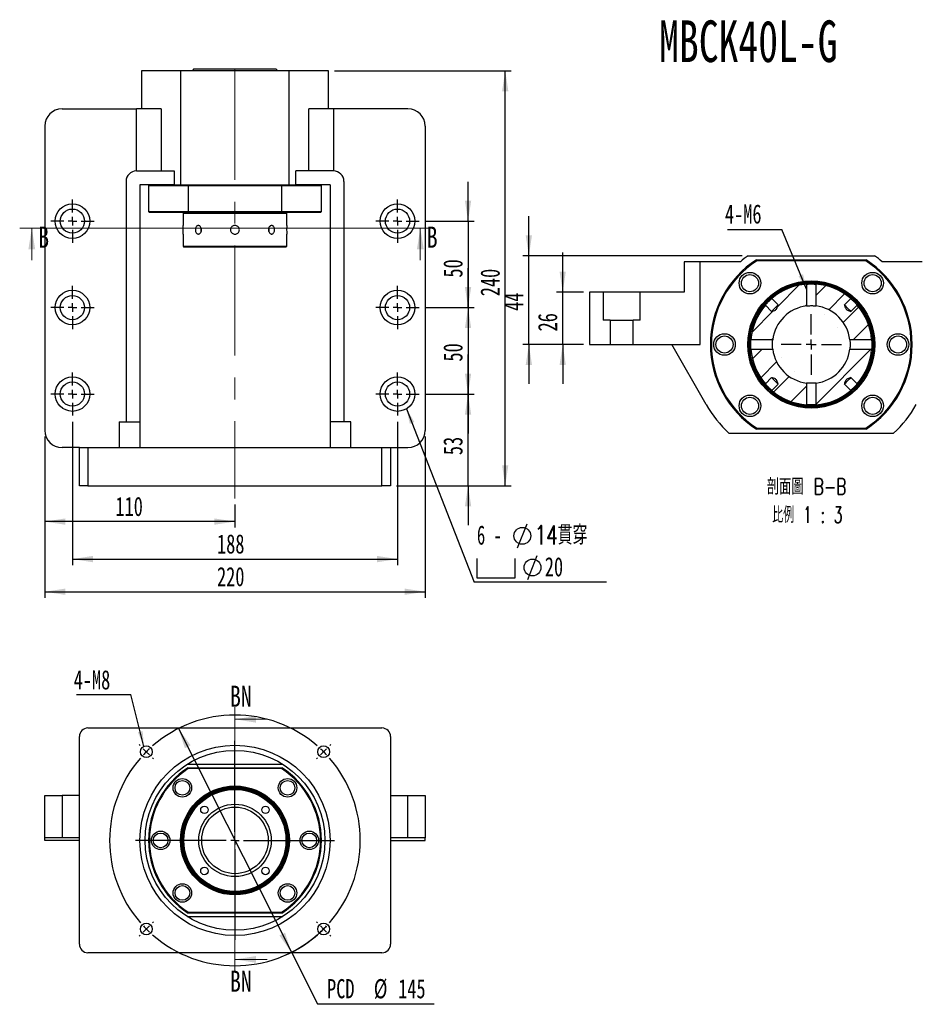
# Model space of a CAD drawing. Header units: millimetres. Extents: x 22 to 333, y 11 to 190.
# Tile 1 of 3: x 22 to 170, y 27 to 190. Entities that reach past the tile are written whole.
import ezdxf

# ---------------------------------------------------------------- set-up
doc = ezdxf.new("R2010")
doc.units = ezdxf.units.MM
doc.linetypes.add('CENTERX2', pattern=[20.32, 12.7, -2.54, 2.54, -2.54])
doc.layers.add('圖層0', color=7, linetype='Continuous')
doc.styles.add('SLDTEXTSTYLE0', font='TXT', dxfattribs={"width": 0.7})
doc.styles.add('SLDTEXTSTYLE1', font='TXT', dxfattribs={"width": 0.7, "bigfont": 'bigfont'})
doc.styles.add('SLDTEXTSTYLE2', font='TXT', dxfattribs={"width": 0.75})
doc.styles.add('SLDTEXTSTYLE3', font='TXT', dxfattribs={"width": 0.633333})
doc.styles.add('SLDTEXTSTYLE4', font='TXT', dxfattribs={"width": 0.625, "bigfont": 'bigfont'})
doc.dimstyles.new('SLDDIMSTYLE0', dxfattribs={"dimtxt": 3.389974, "dimasz": 2.5, "dimexe": 0, "dimexo": 0.0625, "dimgap": 0.847493, "dimtad": 0, "dimtih": 1, "dimtoh": 1, "dimlfac": 3.5, "dimrnd": 1e-09, "dimzin": 12, "dimdsep": 46, "dimtxsty": 'SLDTEXTSTYLE0', "dimsah": 1, "dimcen": 0, "dimadec": 0, "dimazin": 3, "dimtfac": 1, "dimtmove": 0, "dimatfit": 3, "dimfxl": 0, "dimfrac": 2, "dimtolj": 1, "dimtzin": 12, "dimarcsym": 0})
doc.dimstyles.new('SLDDIMSTYLE1', dxfattribs={"dimtxt": 0.18, "dimasz": 2.5, "dimexe": 0, "dimexo": 0.0625, "dimgap": 0, "dimtad": 0, "dimtih": 1, "dimtoh": 1, "dimdec": 0, "dimrnd": 1e-09, "dimzin": 0, "dimdsep": 46, "dimtxsty": 'Standard', "dimsah": 1, "dimcen": 0.09, "dimadec": 0, "dimazin": 0, "dimtfac": 2.5, "dimtdec": 0, "dimtofl": 0, "dimtmove": 0, "dimatfit": 3, "dimfxl": 0, "dimfrac": 2, "dimtolj": 1, "dimtzin": 0, "dimarcsym": 0})
doc.dimstyles.new('SLDDIMSTYLE2', dxfattribs={"dimtxt": 3.389974, "dimasz": 2.5, "dimexe": 0, "dimexo": 0.0625, "dimgap": 0.847493, "dimtad": 1, "dimlfac": 3.5, "dimrnd": 1e-09, "dimzin": 12, "dimdsep": 46, "dimtxsty": 'SLDTEXTSTYLE0', "dimsah": 1, "dimcen": 0.09, "dimadec": 0, "dimazin": 3, "dimtfac": 1, "dimtmove": 0, "dimatfit": 0, "dimfxl": 0, "dimfrac": 2, "dimtolj": 1, "dimtzin": 12, "dimarcsym": 0})
doc.dimstyles.new('SLDDIMSTYLE3', dxfattribs={"dimtxt": 3.389974, "dimasz": 2.5, "dimexe": 0, "dimexo": 0.0625, "dimgap": 0.847493, "dimtad": 1, "dimlfac": 3.5, "dimrnd": 1e-09, "dimzin": 12, "dimdsep": 46, "dimtxsty": 'SLDTEXTSTYLE0', "dimsah": 1, "dimcen": 0.09, "dimadec": 0, "dimazin": 3, "dimtfac": 1, "dimtofl": 0, "dimtmove": 0, "dimatfit": 3, "dimfxl": 0, "dimfrac": 2, "dimtolj": 1, "dimtzin": 12, "dimarcsym": 0})
doc.dimstyles.new('SLDDIMSTYLE4', dxfattribs={"dimtxt": 3.389974, "dimasz": 2.5, "dimexe": 0, "dimexo": 0.0625, "dimgap": 0.847493, "dimtad": 1, "dimlfac": 3, "dimrnd": 1e-09, "dimzin": 12, "dimdsep": 46, "dimtxsty": 'SLDTEXTSTYLE0', "dimsah": 1, "dimcen": 0.09, "dimadec": 0, "dimazin": 3, "dimtfac": 1, "dimtmove": 0, "dimatfit": 0, "dimfxl": 0, "dimfrac": 2, "dimtolj": 1, "dimtzin": 12, "dimarcsym": 0})

# ---------------------------------------------------------------- blocks, each defined once
blk = doc.blocks.new('_D')
at = {"layer": '圖層0', "color": 7}
for p, q in [((48.04, 72.84), (66.71, 35.85)), ((66.71, 35.85), (71, 27.34)), ((71, 27.34), (90.3, 27.34))]:
    blk.add_line(p, q, dxfattribs=at)
blk.add_arc((57.37, 54.35), 20.71, 294.0091, 316.8988, dxfattribs=at)
for points in [[(48.04, 72.84), (49.1, 69.58), (50.04, 70.05)], [(66.71, 35.85), (65.64, 39.11), (64.71, 38.64)]]:
    blk.add_solid(points, dxfattribs=at)
at = {"layer": '圖層0', "color": 7, "char_height": 3.175, "attachment_point": 1, "style": 'SLDTEXTSTYLE0'}
for s, insert in [('PCD', (72.59, 31.43)), ('%%c', (80.32, 31.43)), ('145', (84.34, 31.43))]:
    blk.add_mtext(s, dxfattribs=dict(at, insert=insert))
blk = doc.blocks.new('SW_NOTE_0')
at = {"layer": '圖層0', "color": 0}
blk.add_line((-8.96, 0), (0, 0), dxfattribs=at)
at = {"layer": '圖層0', "color": 0, "insert": (-9.44, 4.01), "char_height": 3.175, "attachment_point": 1, "style": 'SLDTEXTSTYLE0'}
blk.add_mtext('4-M8', dxfattribs=at)
blk = doc.blocks.new('SW_CENTERMARKSYMBOL_0')
at = {"layer": '圖層0', "color": 0}
for p, q in [((0, 1.43), (0, 16.43)), ((-15.66, 15.66), (-15.84, 15.84)), ((-14.65, 14.65), (-15.15, 15.15)), ((-14.65, 14.65), (-14.14, 14.14)), ((14.65, 14.65), (14.14, 14.14)), ((14.65, 14.65), (15.15, 15.15)), ((15.66, 15.66), (15.84, 15.84)), ((-13.64, 13.64), (-13.46, 13.46)), ((13.64, 13.64), (13.46, 13.46)), ((-1.43, 0), (-16.43, 0)), ((0, 0), (-0.71, 0)), ((0, 0), (0, 0.71)), ((0, 0), (0, -0.71)), ((0, 0), (0.71, 0)), ((1.43, 0), (16.43, 0)), ((0, -1.43), (0, -16.43)), ((-14.65, -14.65), (-14.14, -14.14)), ((-13.64, -13.64), (-13.46, -13.46)), ((13.64, -13.64), (13.46, -13.46)), ((14.65, -14.65), (14.14, -14.14)), ((-15.66, -15.66), (-15.84, -15.84)), ((-14.65, -14.65), (-15.15, -15.15)), ((14.65, -14.65), (15.15, -15.15)), ((15.66, -15.66), (15.84, -15.84))]:
    blk.add_line(p, q, dxfattribs=at)
for start, end in [(48.9514, 131.0486), (135, 136.9757), (133.0243, 135), (45, 46.9757), (43.0243, 45), (138.9514, 221.0486), (318.9514, 41.0486), (223.0243, 225), (315, 316.9757), (225, 226.9757), (228.9514, 311.0486), (313.0243, 315)]:
    blk.add_arc((0, 0), 20.71, start, end, dxfattribs=at)
blk = doc.blocks.new('_D_1')
at = {"layer": '圖層0', "color": 7}
for p, q in [((95.89, 156.66), (95.89, 163.18)), ((88.8, 156.66), (96.89, 156.66)), ((95.89, 156.66), (95.89, 142.38)), ((88.8, 142.38), (96.89, 142.38)), ((95.89, 142.38), (95.89, 135.86))]:
    blk.add_line(p, q, dxfattribs=at)
for points in [[(95.89, 156.66), (96.41, 160.05), (95.37, 160.05)], [(95.89, 142.38), (95.37, 138.99), (96.41, 138.99)]]:
    blk.add_solid(points, dxfattribs=at)
at = {"layer": '圖層0', "color": 7, "insert": (91.8, 147.34), "char_height": 3.175, "attachment_point": 1, "rotation": 90, "style": 'SLDTEXTSTYLE0'}
blk.add_mtext('50', dxfattribs=at)
blk = doc.blocks.new('_D_2')
at = {"layer": '圖層0', "color": 7}
for p, q in [((95.89, 142.38), (95.89, 148.9)), ((88.8, 142.38), (96.89, 142.38)), ((95.89, 142.38), (95.89, 128.09)), ((88.8, 128.09), (96.89, 128.09)), ((95.89, 128.09), (95.89, 121.57))]:
    blk.add_line(p, q, dxfattribs=at)
for points in [[(95.89, 142.38), (96.41, 145.77), (95.37, 145.77)], [(95.89, 128.09), (95.37, 124.7), (96.41, 124.7)]]:
    blk.add_solid(points, dxfattribs=at)
at = {"layer": '圖層0', "color": 7, "insert": (91.8, 133.46), "char_height": 3.175, "attachment_point": 1, "rotation": 90, "style": 'SLDTEXTSTYLE0'}
blk.add_mtext('50', dxfattribs=at)
blk = doc.blocks.new('_D_3')
at = {"layer": '圖層0', "color": 7}
for p, q in [((95.89, 128.09), (95.89, 134.61)), ((88.8, 128.09), (96.89, 128.09)), ((95.89, 112.95), (95.89, 128.09)), ((84.09, 112.95), (96.89, 112.95)), ((95.89, 112.95), (95.89, 106.43))]:
    blk.add_line(p, q, dxfattribs=at)
for points in [[(95.89, 128.09), (96.41, 131.48), (95.37, 131.48)], [(95.89, 112.95), (95.37, 109.56), (96.41, 109.56)]]:
    blk.add_solid(points, dxfattribs=at)
at = {"layer": '圖層0', "color": 7, "insert": (91.8, 118), "char_height": 3.175, "attachment_point": 1, "rotation": 90, "style": 'SLDTEXTSTYLE0'}
blk.add_mtext('53', dxfattribs=at)
blk = doc.blocks.new('_D_4')
at = {"layer": '圖層0', "color": 7}
for p, q in [((30.52, 123.52), (30.52, 99.82)), ((84.23, 123.52), (84.23, 99.82)), ((30.52, 100.82), (84.23, 100.82))]:
    blk.add_line(p, q, dxfattribs=at)
for points in [[(30.52, 100.82), (33.91, 100.3), (33.91, 101.35)], [(84.23, 100.82), (80.84, 101.35), (80.84, 100.3)]]:
    blk.add_solid(points, dxfattribs=at)
at = {"layer": '圖層0', "color": 7, "insert": (54.41, 104.92), "char_height": 3.175, "attachment_point": 1, "style": 'SLDTEXTSTYLE0'}
blk.add_mtext('188', dxfattribs=at)
blk = doc.blocks.new('_D_5')
at = {"layer": '圖層0', "color": 7}
for p, q in [((25.95, 121.09), (25.95, 94.43)), ((88.8, 121.09), (88.8, 94.43)), ((25.95, 95.43), (88.8, 95.43))]:
    blk.add_line(p, q, dxfattribs=at)
for points in [[(25.95, 95.43), (29.34, 94.91), (29.34, 95.95)], [(88.8, 95.43), (85.41, 95.95), (85.41, 94.91)]]:
    blk.add_solid(points, dxfattribs=at)
at = {"layer": '圖層0', "color": 7, "insert": (54.41, 99.52), "char_height": 3.175, "attachment_point": 1, "style": 'SLDTEXTSTYLE0'}
blk.add_mtext('220', dxfattribs=at)
blk = doc.blocks.new('_D_6')
at = {"layer": '圖層0', "color": 7}
for p, q in [((25.95, 121.09), (25.95, 106.02)), ((57.37, 109.85), (57.37, 106.02)), ((57.37, 107.02), (25.95, 107.02))]:
    blk.add_line(p, q, dxfattribs=at)
for points in [[(25.95, 107.02), (29.34, 106.5), (29.34, 107.54)], [(57.37, 107.02), (53.98, 107.54), (53.98, 106.5)]]:
    blk.add_solid(points, dxfattribs=at)
at = {"layer": '圖層0', "color": 7, "insert": (37.62, 111.12), "char_height": 3.175, "attachment_point": 1, "style": 'SLDTEXTSTYLE0'}
blk.add_mtext('110', dxfattribs=at)
blk = doc.blocks.new('_D_7')
at = {"layer": '圖層0', "color": 7}
for p, q in [((73.8, 181.52), (103.03, 181.52)), ((102.03, 112.95), (102.03, 181.52)), ((84.09, 112.95), (103.03, 112.95))]:
    blk.add_line(p, q, dxfattribs=at)
for points in [[(102.03, 181.52), (101.51, 178.13), (102.55, 178.13)], [(102.03, 112.95), (102.55, 116.34), (101.51, 116.34)]]:
    blk.add_solid(points, dxfattribs=at)
at = {"layer": '圖層0', "color": 7, "insert": (97.94, 144.26), "char_height": 3.175, "attachment_point": 1, "rotation": 90, "style": 'SLDTEXTSTYLE0'}
blk.add_mtext('240', dxfattribs=at)
blk = doc.blocks.new('SW_SYMBOL_HOLE_DIAM')
at = {"layer": '圖層0', "color": 0}
blk.add_line((300, 0), (700, 1000), dxfattribs=at)
blk.add_circle((500, 500), 350, dxfattribs=at)
blk = doc.blocks.new('SW_SYMBOL_HOLE_SPOT')
at = {"layer": '圖層0', "color": 0}
for p, q in [((0, 875), (0, 75)), ((1600, 75), (1600, 875)), ((0, 75), (1600, 75))]:
    blk.add_line(p, q, dxfattribs=at)
blk = doc.blocks.new('SW_NOTE_1')
at = {"layer": '圖層0', "color": 0}
blk.add_line((21.86, 0), (0, 0), dxfattribs=at)
at = {"layer": '圖層0', "color": 0, "xscale": 0.003964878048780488, "yscale": 0.003964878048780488, "zscale": 0.003964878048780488}
for name, p in [('SW_SYMBOL_HOLE_DIAM', (5.96, 5.7)), ('SW_SYMBOL_HOLE_SPOT', (0.44, 0.46)), ('SW_SYMBOL_HOLE_DIAM', (7.64, 0.46))]:
    blk.add_blockref(name, p, dxfattribs=at)
at = {"layer": '圖層0', "color": 0, "char_height": 3.175, "attachment_point": 1}
for s, insert, style in [('6 -', (0.44, 9.4), 'SLDTEXTSTYLE3'), ('14\\M+18AD1\\M+190FA', (9.98, 9.4), 'SLDTEXTSTYLE1'), ('20', (11.66, 4.16), 'SLDTEXTSTYLE0')]:
    blk.add_mtext(s, dxfattribs=dict(at, insert=insert, style=style))
blk = doc.blocks.new('SW_CENTERMARKSYMBOL_1')
at = {"layer": '圖層0', "color": 0}
for p, q in [((0, 1.43), (0, 3.57)), ((-1.43, 0), (-3.57, 0)), ((0, 0), (-0.71, 0)), ((0, 0), (0, 0.71)), ((0, 0), (0, -0.71)), ((0, 0), (0.71, 0)), ((1.43, 0), (3.57, 0)), ((0, -1.43), (0, -3.57))]:
    blk.add_line(p, q, dxfattribs=at)
blk = doc.blocks.new('SW_CENTERMARKSYMBOL_2')
at = {"layer": '圖層0', "color": 0}
for p, q in [((0, 1.43), (0, 3.57)), ((-1.43, 0), (-3.57, 0)), ((0, 0), (-0.71, 0)), ((0, 0), (0, 0.71)), ((0, 0), (0, -0.71)), ((0, 0), (0.71, 0)), ((1.43, 0), (3.57, 0)), ((0, -1.43), (0, -3.57))]:
    blk.add_line(p, q, dxfattribs=at)
blk = doc.blocks.new('SW_CENTERMARKSYMBOL_3')
at = {"layer": '圖層0', "color": 0}
for p, q in [((0, 1.43), (0, 3.57)), ((-1.43, 0), (-3.57, 0)), ((0, 0), (-0.71, 0)), ((0, 0), (0, 0.71)), ((0, 0), (0, -0.71)), ((0, 0), (0.71, 0)), ((1.43, 0), (3.57, 0)), ((0, -1.43), (0, -3.57))]:
    blk.add_line(p, q, dxfattribs=at)
blk = doc.blocks.new('SW_CENTERMARKSYMBOL_4')
at = {"layer": '圖層0', "color": 0}
for p, q in [((0, 1.43), (0, 3.57)), ((-1.43, 0), (-3.57, 0)), ((0, 0), (-0.71, 0)), ((0, 0), (0, 0.71)), ((0, 0), (0, -0.71)), ((0, 0), (0.71, 0)), ((1.43, 0), (3.57, 0)), ((0, -1.43), (0, -3.57))]:
    blk.add_line(p, q, dxfattribs=at)
blk = doc.blocks.new('SW_CENTERMARKSYMBOL_5')
at = {"layer": '圖層0', "color": 0}
for p, q in [((0, 1.43), (0, 3.57)), ((-1.43, 0), (-3.57, 0)), ((0, 0), (-0.71, 0)), ((0, 0), (0, 0.71)), ((0, 0), (0, -0.71)), ((0, 0), (0.71, 0)), ((1.43, 0), (3.57, 0)), ((0, -1.43), (0, -3.57))]:
    blk.add_line(p, q, dxfattribs=at)
blk = doc.blocks.new('SW_CENTERMARKSYMBOL_6')
at = {"layer": '圖層0', "color": 0}
for p, q in [((0, 1.43), (0, 3.57)), ((-1.43, 0), (-3.57, 0)), ((0, 0), (-0.71, 0)), ((0, 0), (0, 0.71)), ((0, 0), (0, -0.71)), ((0, 0), (0.71, 0)), ((1.43, 0), (3.57, 0)), ((0, -1.43), (0, -3.57))]:
    blk.add_line(p, q, dxfattribs=at)
blk = doc.blocks.new('_D_8')
at = {"layer": '圖層0', "color": 7}
for p, q in [((111.53, 144.95), (111.53, 151.47)), ((114.94, 144.95), (110.53, 144.95)), ((111.53, 136.28), (111.53, 144.95)), ((114.94, 136.28), (110.53, 136.28)), ((111.53, 136.28), (111.53, 129.76))]:
    blk.add_line(p, q, dxfattribs=at)
for points in [[(111.53, 144.95), (112.05, 148.34), (111.01, 148.34)], [(111.53, 136.28), (111.01, 132.89), (112.05, 132.89)]]:
    blk.add_solid(points, dxfattribs=at)
at = {"layer": '圖層0', "color": 7, "insert": (107.44, 138.44), "char_height": 3.175, "attachment_point": 1, "rotation": 90, "style": 'SLDTEXTSTYLE0'}
blk.add_mtext('26', dxfattribs=at)
blk = doc.blocks.new('_D_9')
at = {"layer": '圖層0', "color": 7}
for p, q in [((105.94, 150.95), (105.94, 157.47)), ((141.17, 150.95), (104.94, 150.95)), ((105.94, 136.28), (105.94, 150.95)), ((114.94, 136.28), (104.94, 136.28)), ((105.94, 136.28), (105.94, 129.76))]:
    blk.add_line(p, q, dxfattribs=at)
for points in [[(105.94, 150.95), (106.46, 154.34), (105.41, 154.34)], [(105.94, 136.28), (105.41, 132.89), (106.46, 132.89)]]:
    blk.add_solid(points, dxfattribs=at)
at = {"layer": '圖層0', "color": 7, "insert": (101.84, 141.84), "char_height": 3.175, "attachment_point": 1, "rotation": 90, "style": 'SLDTEXTSTYLE0'}
blk.add_mtext('44', dxfattribs=at)
blk = doc.blocks.new('SW_NOTE_2')
at = {"layer": '圖層0', "color": 0, "char_height": 2.6458, "attachment_point": 2}
for s, insert, style in [('\\M+19655\\M+196CA\\M+19AA4 B-B', (7.73, 3.41), 'SLDTEXTSTYLE1'), ('\\M+194E4\\M+197E1 1 : 3', (7.86, -1.26), 'SLDTEXTSTYLE4')]:
    blk.add_mtext(s, dxfattribs=dict(at, insert=insert, style=style))
blk = doc.blocks.new('SW_NOTE_3')
at = {"layer": '圖層0', "color": 0}
blk.add_line((-8.96, 0), (0, 0), dxfattribs=at)
at = {"layer": '圖層0', "color": 0, "insert": (-9.4, 4.18), "char_height": 3.175, "attachment_point": 1, "style": 'SLDTEXTSTYLE0'}
blk.add_mtext('4-M6', dxfattribs=at)
blk = doc.blocks.new('SW_CENTERMARKSYMBOL_7')
at = {"layer": '圖層0', "color": 0}
for p, q in [((0, 1.67), (0, 5)), ((-1.67, 0), (-5, 0)), ((0, 0), (-0.83, 0)), ((0, 0), (0, 0.83)), ((0, 0), (0, -0.83)), ((0, 0), (0.83, 0)), ((1.67, 0), (5, 0)), ((0, -1.67), (0, -5))]:
    blk.add_line(p, q, dxfattribs=at)

msp = doc.modelspace()

# ---------------------------------------------------------------- hatches: boundary and pattern name
at = {"linetype": 'Continuous', "lineweight": 18}
h = msp.add_hatch(dxfattribs=at)
h.set_pattern_fill('ANSI31', style=0)
edge = h.paths.add_edge_path(flags=0)
edge.add_line((146.0924, 143.8736), (147.1324, 142.8335))
edge.add_spline(control_points=[(147.1324, 142.8335), (147.0741, 142.6326), (147.0191, 142.4273), (146.9207, 142.2428), (146.8819, 142.17), (146.8313, 142.101), (146.7681, 142.048), (146.7058, 141.9958), (146.6324, 141.957), (146.558, 141.9244), (146.4325, 141.8694), (146.3012, 141.8282), (146.17, 141.7885), (146.131, 141.7767), (146.0918, 141.7652), (146.0527, 141.7538)], knot_values=[0.00944229, 0.00944229, 0.00944229, 0.00944229, 0.01132766, 0.01132766, 0.01132766, 0.01207296, 0.01207296, 0.01207296, 0.01280124, 0.01280124, 0.01280124, 0.01402452, 0.01402452, 0.01402452, 0.01438833, 0.01438833, 0.01438833, 0.01438833], weights=[1, 1, 1, 1, 1, 1, 1, 1, 1, 1, 1, 1, 1, 1, 1, 1], degree=3, periodic=0)
edge.add_line((146.0527, 141.7538), (145.0126, 142.7938))
edge.add_arc((152.6029, 136.2833), 10, 139.37869, 175.516963)
edge.add_line((142.6335, 137.0649), (146.2341, 137.0649))
edge.add_arc((152.6029, 136.2833), 6.4167, 96.996801, 173.003199, ccw=False)
edge.add_line((151.8213, 142.6521), (151.8213, 146.2527))
edge.add_arc((152.6029, 136.2833), 10, 94.483037, 130.62131)
h = msp.add_hatch(dxfattribs=at)
h.set_pattern_fill('ANSI31', style=0)
edge = h.paths.add_edge_path(flags=0)
edge.add_line((158.0735, 142.8335), (159.1135, 143.8736))
edge.add_arc((152.6029, 136.2833), 10, 49.37869, 85.516963)
edge.add_line((153.3846, 146.2527), (153.3846, 142.6521))
edge.add_arc((152.6029, 136.2833), 6.4167, 6.996801, 83.003199, ccw=False)
edge.add_line((158.9718, 137.0649), (162.5723, 137.0649))
edge.add_arc((152.6029, 136.2833), 10, 4.483037, 40.62131)
edge.add_line((160.1932, 142.7938), (159.1532, 141.7538))
edge.add_spline(control_points=[(159.1532, 141.7538), (158.9523, 141.8121), (158.747, 141.8671), (158.5624, 141.9655), (158.4897, 142.0044), (158.4207, 142.0549), (158.3677, 142.1181), (158.3155, 142.1804), (158.2767, 142.2538), (158.2441, 142.3282), (158.1891, 142.4537), (158.1479, 142.585), (158.1082, 142.7162), (158.0964, 142.7552), (158.0848, 142.7944), (158.0735, 142.8335)], knot_values=[0.00944229, 0.00944229, 0.00944229, 0.00944229, 0.01132766, 0.01132766, 0.01132766, 0.01207296, 0.01207296, 0.01207296, 0.01280124, 0.01280124, 0.01280124, 0.01402452, 0.01402452, 0.01402452, 0.01438833, 0.01438833, 0.01438833, 0.01438833], weights=[1, 1, 1, 1, 1, 1, 1, 1, 1, 1, 1, 1, 1, 1, 1, 1], degree=3, periodic=0)
h = msp.add_hatch(dxfattribs=at)
h.set_pattern_fill('ANSI31', style=0)
edge = h.paths.add_edge_path(flags=0)
edge.add_spline(control_points=[(146.0527, 130.8127), (146.0918, 130.8014), (146.131, 130.7898), (146.17, 130.778), (146.3012, 130.7383), (146.4325, 130.6972), (146.558, 130.6421), (146.6324, 130.6095), (146.7058, 130.5707), (146.7681, 130.5185), (146.8313, 130.4656), (146.8819, 130.3965), (146.9207, 130.3238), (147.0191, 130.1392), (147.0741, 129.9339), (147.1324, 129.733)], knot_values=[0.00201175, 0.00201175, 0.00201175, 0.00201175, 0.00237879, 0.00237879, 0.00237879, 0.00361292, 0.00361292, 0.00361292, 0.00434766, 0.00434766, 0.00434766, 0.00509957, 0.00509957, 0.00509957, 0.00700167, 0.00700167, 0.00700167, 0.00700167], weights=[1, 1, 1, 1, 1, 1, 1, 1, 1, 1, 1, 1, 1, 1, 1, 1], degree=3, periodic=0)
edge.add_line((147.1324, 129.733), (146.0924, 128.693))
edge.add_arc((152.6029, 136.2833), 10, 229.37869, 265.516963)
edge.add_line((151.8213, 126.3139), (151.8213, 129.9144))
edge.add_arc((152.6029, 136.2833), 6.4167, 186.996801, 263.003199, ccw=False)
edge.add_line((146.2341, 135.5016), (142.6335, 135.5016))
edge.add_arc((152.6029, 136.2833), 10, 184.483037, 220.62131)
edge.add_line((145.0126, 129.7727), (146.0527, 130.8127))
h = msp.add_hatch(dxfattribs=at)
h.set_pattern_fill('ANSI31', style=0)
edge = h.paths.add_edge_path(flags=0)
edge.add_spline(control_points=[(158.0735, 129.733), (158.1319, 129.9345), (158.187, 130.1404), (158.286, 130.3253), (158.3191, 130.3871), (158.3601, 130.4461), (158.4109, 130.4945), (158.4649, 130.5459), (158.53, 130.5859), (158.597, 130.6186), (158.7734, 130.7048), (158.9646, 130.758), (159.1532, 130.8127)], knot_values=[0.00436525, 0.00436525, 0.00436525, 0.00436525, 0.00624983, 0.00624983, 0.00624983, 0.00687353, 0.00687353, 0.00687353, 0.00753712, 0.00753712, 0.00753712, 0.00928642, 0.00928642, 0.00928642, 0.00928642], weights=[1, 1, 1, 1, 1, 1, 1, 1, 1, 1, 1, 1, 1], degree=3, periodic=0)
edge.add_line((159.1532, 130.8127), (160.1932, 129.7727))
edge.add_arc((152.6029, 136.2833), 10, 319.37869, 355.516963)
edge.add_line((162.5723, 135.5016), (158.9718, 135.5016))
edge.add_arc((152.6029, 136.2833), 6.4167, 276.996801, 353.003199, ccw=False)
edge.add_line((153.3846, 129.9144), (153.3846, 126.3139))
edge.add_arc((152.6029, 136.2833), 10, 274.483037, 310.62131)
edge.add_line((159.1135, 128.693), (158.0735, 129.733))

# ---------------------------------------------------------------- linework, layer by layer
at = {"color": 7, "linetype": 'Continuous', "lineweight": 25}
for p, q in [((41.9457, 181.5219), (41.9457, 175.2362)), ((48.43, 181.5219), (41.9457, 181.5219)), ((48.43, 162.6648), (48.43, 181.5219)), ((66.3185, 181.5219), (48.43, 181.5219)), ((50.6028, 181.8076), (50.3171, 181.5219)), ((50.6028, 181.8076), (63.4644, 181.8076)), ((63.4644, 181.8076), (64.1457, 181.8076)), ((64.4314, 181.5219), (64.1457, 181.8076)), ((72.8028, 181.5219), (66.3185, 181.5219)), ((66.3185, 162.6648), (66.3185, 181.5219)), ((72.8028, 175.2362), (72.8028, 181.5219)), ((28.8028, 175.2362), (41.091, 175.2362)), ((41.091, 164.9505), (41.091, 175.2362)), ((45.1618, 175.2362), (41.091, 175.2362)), ((45.1618, 175.2362), (45.1618, 164.9505)), ((69.5867, 164.9505), (69.5867, 175.2362)), ((73.6575, 175.2362), (69.5867, 175.2362)), ((73.6575, 175.2362), (73.6575, 164.9505)), ((85.9457, 175.2362), (73.6575, 175.2362)), ((25.9457, 172.3791), (25.9457, 122.0933)), ((88.8028, 172.3791), (88.8028, 122.0933)), ((41.0885, 164.9505), (47.3335, 164.9505)), ((47.3335, 164.9505), (47.3335, 162.6648)), ((67.415, 162.6648), (67.415, 164.9505)), ((73.66, 164.9505), (67.415, 164.9505)), ((39.3743, 163.2362), (39.3743, 123.5219)), ((75.3743, 163.2362), (75.3743, 123.5219)), ((47.3335, 162.6648), (41.66, 162.6648)), ((41.66, 162.6648), (41.66, 123.5219)), ((43.2314, 162.6648), (43.0885, 162.5219)), ((43.0885, 162.5219), (43.0885, 158.2362)), ((49.623, 162.5219), (43.0885, 162.5219)), ((47.3335, 162.6648), (48.43, 162.6648)), ((48.43, 162.6648), (66.3185, 162.6648)), ((49.6653, 162.6648), (49.623, 162.5219)), ((65.1255, 162.5219), (49.623, 162.5219)), ((49.623, 162.5219), (49.623, 158.2362)), ((65.1255, 162.5219), (65.0832, 162.6648)), ((71.66, 162.5219), (65.1255, 162.5219)), ((65.1255, 158.2362), (65.1255, 162.5219)), ((66.3185, 162.6648), (67.415, 162.6648)), ((73.0885, 162.6648), (67.415, 162.6648)), ((71.66, 162.5219), (71.5171, 162.6648)), ((71.66, 158.2362), (71.66, 162.5219)), ((73.0885, 162.6648), (73.0885, 123.5219)), ((43.0885, 158.2362), (43.2314, 158.0933)), ((43.0885, 158.2362), (49.623, 158.2362)), ((49.6653, 158.0933), (43.2314, 158.0933)), ((48.9457, 158.0933), (48.8028, 157.9505)), ((48.8028, 157.9505), (48.8028, 155.9557)), ((65.9457, 157.9505), (48.8028, 157.9505)), ((49.623, 158.2362), (65.1255, 158.2362)), ((49.623, 158.2362), (49.6653, 158.0933)), ((65.0832, 158.0933), (49.6653, 158.0933)), ((65.0832, 158.0933), (65.1255, 158.2362)), ((71.5171, 158.0933), (65.0832, 158.0933)), ((65.1255, 158.2362), (71.66, 158.2362)), ((65.9457, 157.9505), (65.8028, 158.0933)), ((65.9457, 155.9648), (65.9457, 157.9505)), ((71.5171, 158.0933), (71.66, 158.2362)), ((48.8028, 154.5076), (48.8028, 152.5219)), ((65.9457, 152.5219), (65.9457, 154.5166)), ((48.8028, 152.5219), (48.9457, 152.379)), ((48.8028, 152.5219), (57.3743, 152.5219)), ((57.3743, 152.379), (48.9457, 152.379)), ((57.3743, 152.5219), (65.9457, 152.5219)), ((65.8028, 152.379), (57.3743, 152.379)), ((65.8028, 152.379), (65.9457, 152.5219)), ((131.6029, 149.9499), (131.6029, 144.9499)), ((134.2696, 149.9499), (131.6029, 149.9499)), ((134.2696, 136.2833), (134.2696, 149.9499)), ((140.8888, 149.9499), (134.2696, 149.9499)), ((142.168, 150.9499), (163.0379, 150.9499)), ((143.5598, 150.2833), (143.6091, 150.1166)), ((143.5598, 150.2833), (161.646, 150.2833)), ((161.5968, 150.1166), (143.6091, 150.1166)), ((161.5968, 150.1166), (161.646, 150.2833)), ((170.9363, 149.9499), (164.3171, 149.9499)), ((115.9363, 144.9499), (115.9363, 136.2833)), ((118.2143, 144.9499), (115.9363, 144.9499)), ((118.2143, 144.9499), (118.2143, 140.2833)), ((124.3249, 144.9499), (118.2143, 144.9499)), ((124.3249, 140.2833), (124.3249, 144.9499)), ((131.6029, 144.9499), (124.3249, 144.9499)), ((151.8213, 146.2527), (151.8213, 142.6521)), ((153.3846, 142.6521), (153.3846, 146.2527)), ((147.1324, 142.8335), (146.0924, 143.8736)), ((159.1135, 143.8736), (158.0735, 142.8335)), ((145.0126, 142.7938), (146.0527, 141.7538)), ((159.1532, 141.7538), (160.1932, 142.7938)), ((119.3543, 140.2833), (118.2143, 140.2833)), ((119.3543, 140.2833), (119.3543, 136.2833)), ((119.3543, 140.2833), (123.1849, 140.2833)), ((123.1849, 136.2833), (123.1849, 140.2833)), ((124.3249, 140.2833), (123.1849, 140.2833)), ((146.2341, 137.0649), (142.6335, 137.0649)), ((162.5723, 137.0649), (158.9718, 137.0649)), ((115.9363, 136.2833), (119.3543, 136.2833)), ((119.3543, 136.2833), (123.1849, 136.2833)), ((123.1849, 136.2833), (134.2696, 136.2833)), ((135.2471, 126.3447), (129.5559, 136.2833)), ((142.6335, 135.5016), (146.2341, 135.5016)), ((158.9718, 135.5016), (162.5723, 135.5016)), ((146.0527, 130.8127), (145.0126, 129.7727)), ((160.1932, 129.7727), (159.1532, 130.8127)), ((146.0924, 128.693), (147.1324, 129.733)), ((151.8213, 129.9144), (151.8213, 126.3139)), ((153.3846, 126.3139), (153.3846, 129.9144)), ((158.0735, 129.733), (159.1135, 128.693)), ((38.2314, 123.5219), (38.2314, 119.2362)), ((38.2314, 123.5219), (41.66, 123.5219)), ((41.66, 123.5219), (41.66, 119.2362)), ((76.5171, 123.5219), (73.0885, 123.5219)), ((73.0885, 123.5219), (73.0885, 119.2362)), ((76.5171, 119.2362), (76.5171, 123.5219)), ((143.5598, 122.2833), (143.6091, 122.4499)), ((161.646, 122.2833), (143.5598, 122.2833)), ((143.6091, 122.4499), (161.5968, 122.4499)), ((161.5968, 122.4499), (161.646, 122.2833)), ((139.0056, 121.6166), (166.2003, 121.6166)), ((31.66, 119.2362), (28.8028, 119.2362)), ((31.66, 112.9505), (31.66, 119.2362)), ((31.66, 119.2362), (33.0885, 119.2362)), ((33.0885, 119.2362), (33.0885, 112.9505)), ((33.0885, 119.2362), (81.66, 119.2362)), ((81.66, 112.9505), (81.66, 119.2362)), ((81.66, 119.2362), (83.0885, 119.2362)), ((83.0885, 119.2362), (83.0885, 112.9505)), ((83.0885, 119.2362), (85.9457, 119.2362)), ((33.0885, 112.9505), (31.66, 112.9505)), ((33.0885, 112.9505), (81.66, 112.9505)), ((83.0885, 112.9505), (81.66, 112.9505)), ((33.0885, 72.9168), (81.66, 72.9168)), ((31.66, 37.2025), (31.66, 71.4882)), ((83.0885, 71.4882), (83.0885, 37.2025)), ((49.4563, 66.9168), (65.2922, 66.9168)), ((49.623, 66.3454), (49.6653, 66.2025)), ((49.623, 66.3454), (65.1255, 66.3454)), ((65.0832, 66.2025), (49.6653, 66.2025)), ((65.0832, 66.2025), (65.1255, 66.3454)), ((25.9457, 54.774), (25.9457, 61.774)), ((25.9457, 61.774), (28.8028, 61.774)), ((28.8028, 61.774), (28.8028, 54.774)), ((31.66, 61.774), (28.8028, 61.774)), ((83.0885, 61.774), (85.9457, 61.774)), ((85.9457, 54.774), (85.9457, 61.774)), ((85.9457, 61.774), (88.8028, 61.774)), ((88.8028, 61.774), (88.8028, 54.774)), ((28.8028, 54.774), (25.9457, 54.774)), ((25.9457, 54.3454), (25.9457, 54.774)), ((31.66, 54.3454), (25.9457, 54.3454)), ((31.66, 54.774), (28.8028, 54.774)), ((85.9457, 54.774), (83.0885, 54.774)), ((83.0885, 54.3454), (88.8028, 54.3454)), ((88.8028, 54.774), (85.9457, 54.774)), ((88.8028, 54.3454), (88.8028, 54.774)), ((49.623, 42.3454), (49.6653, 42.4882)), ((65.1255, 42.3454), (49.623, 42.3454)), ((49.6653, 42.4882), (65.0832, 42.4882)), ((65.0832, 42.4882), (65.1255, 42.3454)), ((49.4563, 41.774), (65.2922, 41.774)), ((81.66, 35.774), (33.0885, 35.774))]:
    msp.add_line(p, q, dxfattribs=at)
at = {"color": 7, "linetype": 'Continuous', "lineweight": 18}
for p, q in [((90.0038, 155.5225), (21.8026, 155.5225)), ((23.8026, 150.2025), (23.8026, 155.5225)), ((88.0038, 150.2025), (88.0038, 155.5225)), ((57.3743, 76.3566), (57.3743, 32.6752)), ((62.6943, 74.3566), (57.3743, 74.3566)), ((62.6943, 34.6752), (57.3743, 34.6752))]:
    msp.add_line(p, q, dxfattribs=at)
at = {"color": 7, "linetype": 'Continuous', "lineweight": 25, "flags": 128}
for points in [[(62.9762, 154.9124), (63.0064, 155.0155), (63.0311, 155.2362)], [(63.0311, 155.2362), (63.0064, 155.4569), (62.9773, 155.5571)], [(147.1324, 142.8335), (147.0425, 142.7436), (146.9151, 142.6162), (146.7608, 142.462), (146.5925, 142.2937), (146.4243, 142.1254), (146.27, 141.9711), (146.1426, 141.8437), (146.0527, 141.7538)], [(159.1532, 141.7538), (159.0633, 141.8437), (158.9359, 141.9711), (158.7816, 142.1254), (158.6133, 142.2937), (158.4451, 142.462), (158.2908, 142.6162), (158.1634, 142.7436), (158.0735, 142.8335)], [(146.0527, 130.8127), (146.1426, 130.7228), (146.27, 130.5954), (146.4243, 130.4411), (146.5925, 130.2729), (146.7608, 130.1046), (146.9151, 129.9503), (147.0425, 129.8229), (147.1324, 129.733)], [(158.0735, 129.733), (158.1634, 129.8229), (158.2908, 129.9503), (158.4451, 130.1046), (158.6133, 130.2729), (158.7816, 130.4411), (158.9359, 130.5954), (159.0633, 130.7228), (159.1532, 130.8127)]]:
    msp.add_lwpolyline(points, dxfattribs=at)
at = {"color": 7, "linetype": 'Continuous', "lineweight": 25}
for centre, radius in [((30.5171, 156.6648), 2.8571), ((84.2314, 156.6648), 2.8571), ((30.5171, 156.6648), 2), ((84.2314, 156.6648), 2), ((142.4677, 146.4185), 1.7833), ((162.7381, 146.4185), 1.7833), ((142.4677, 146.4185), 1.4167), ((152.6029, 136.2833), 10.5), ((152.6029, 136.2833), 10.3333), ((152.6029, 136.2833), 10.1667), ((162.7381, 146.4185), 1.4167), ((30.5171, 142.379), 2.8571), ((84.2314, 142.379), 2.8571), ((30.5171, 142.379), 2), ((84.2314, 142.379), 2), ((138.2696, 136.2833), 1.7833), ((138.2696, 136.2833), 1.4167), ((166.9363, 136.2833), 1.7833), ((166.9363, 136.2833), 1.4167), ((30.5171, 128.0933), 2.8571), ((84.2314, 128.0933), 2.8571), ((30.5171, 128.0933), 2), ((84.2314, 128.0933), 2), ((142.4677, 126.1481), 1.7833), ((142.4677, 126.1481), 1.4167), ((162.7381, 126.1481), 1.7833), ((162.7381, 126.1481), 1.4167), ((57.3743, 54.3454), 15.7143), ((42.727, 68.9926), 0.9714), ((72.0215, 68.9926), 0.9714), ((57.3743, 54.3454), 14.8571), ((42.727, 68.9926), 0.0204), ((72.0215, 68.9926), 0.0204), ((48.6869, 63.0327), 1.5286), ((48.6869, 63.0327), 1.2143), ((66.0616, 63.0327), 1.5286), ((66.0616, 63.0327), 1.2143), ((57.3743, 54.3454), 9), ((57.3743, 54.3454), 8.8571), ((57.3743, 54.3454), 8.7143), ((57.3743, 54.3454), 8.5714), ((57.3743, 54.3454), 8.4286), ((57.3743, 54.3454), 5.9857), ((52.3235, 59.3961), 0.6143), ((57.3743, 54.3454), 5.5), ((62.425, 59.3961), 0.6143), ((45.0885, 54.3454), 1.5286), ((45.0885, 54.3454), 1.2143), ((69.66, 54.3454), 1.5286), ((69.66, 54.3454), 1.2143), ((52.3235, 49.2946), 0.6143), ((62.425, 49.2946), 0.6143), ((48.6869, 45.6581), 1.5286), ((66.0616, 45.6581), 1.5286), ((48.6869, 45.6581), 1.2143), ((66.0616, 45.6581), 1.2143), ((42.727, 39.6982), 0.9714), ((42.727, 39.6982), 0.0204), ((72.0215, 39.6982), 0.9714), ((72.0215, 39.6982), 0.0204)]:
    msp.add_circle(centre, radius, dxfattribs=at)
for centre, radius, start, end in [((28.8028, 172.379), 2.8571, 90, 180), ((85.9457, 172.379), 2.8571, 0, 90), ((41.0885, 163.2362), 1.7143, 90, 180), ((73.66, 163.2362), 1.7143, 0, 90), ((40.2479, 155.2362), 8.5859, 355.132397, 4.807508), ((52.6925, 155.2362), 0.9755, 160.98217, 199.350093), ((74.5006, 155.2362), 8.5859, 175.132387, 184.807519), ((152.6029, 136.2833), 16.6667, 122.85988, 237.14012), ((152.6029, 136.2833), 16.5, 123.030152, 236.969848), ((152.6029, 136.2833), 18, 125.430945, 130.601061), ((152.6029, 136.2833), 16.5, 303.030152, 56.969848), ((152.6029, 136.2833), 16.6667, 302.85988, 57.14012), ((152.6029, 136.2833), 18, 49.398939, 54.569055), ((152.6029, 136.2833), 10, 94.483037, 130.62131), ((152.6029, 136.2833), 10, 49.37869, 85.516963), ((152.6029, 136.2833), 10, 139.37869, 175.516963), ((152.6029, 136.2833), 6.4167, 96.996801, 173.003199), ((152.6029, 136.2833), 6.4167, 6.996801, 83.003199), ((152.6029, 136.2833), 10, 4.483037, 40.62131), ((152.6029, 136.2833), 10, 184.483037, 220.62131), ((152.6029, 136.2833), 6.4167, 186.996801, 263.003199), ((152.6029, 136.2833), 6.4167, 276.996801, 353.003199), ((152.6029, 136.2833), 10, 319.37869, 355.516963), ((152.6029, 136.2833), 10, 229.37869, 265.516963), ((152.6029, 136.2833), 10, 274.483037, 310.62131), ((152.6029, 136.2833), 20, 209.797016, 227.166572), ((152.6029, 136.2833), 20, 312.833428, 330.202984), ((28.8028, 122.0933), 2.8571, 180, 270), ((85.9457, 122.0933), 2.8571, 270, 0), ((33.0885, 71.4882), 1.4286, 90, 180), ((81.66, 71.4882), 1.4286, 0, 90), ((57.3743, 54.3454), 14.2857, 122.85988, 237.14012), ((57.3743, 54.3454), 14.1429, 123.030152, 236.969848), ((57.3743, 54.3454), 14.1429, 303.030152, 56.969848), ((57.3743, 54.3454), 14.2857, 302.85988, 57.14012), ((33.0885, 37.2025), 1.4286, 180, 270), ((81.66, 37.2025), 1.4286, 270, 0)]:
    msp.add_arc(centre, radius, start, end, dxfattribs=at)
for points, knots in [([(51.8395, 155.2362), (51.8335, 155.156), (51.8214, 154.9957), (51.728, 154.7822), (51.5927, 154.6196), (51.4274, 154.5262), (51.2542, 154.513), (51.0926, 154.581), (50.9593, 154.7225), (50.8667, 154.9219), (50.8233, 155.157), (50.8327, 155.4007), (50.8939, 155.6256), (51.0018, 155.807), (51.147, 155.9243), (51.3151, 155.9641), (51.4875, 155.922), (51.6446, 155.803), (51.7656, 155.6202), (51.8304, 155.4201), (51.8369, 155.2881), (51.8395, 155.2362)], [0, 0, 0, 0, 0.05356144, 0.10711844, 0.16079277, 0.21454387, 0.26816794, 0.32166019, 0.37521968, 0.42894151, 0.48266806, 0.5362333, 0.58972282, 0.64334057, 0.69709008, 0.75077009, 0.80428811, 0.85780415, 0.91148009, 0.96523035, 1, 1, 1, 1]), ([(57.3743, 154.5076), (57.2925, 154.5156), (57.129, 154.5317), (56.9112, 154.6568), (56.7453, 154.8412), (56.6501, 155.072), (56.6366, 155.3207), (56.7059, 155.5595), (56.8502, 155.7621), (57.0536, 155.9059), (57.2934, 155.9743), (57.5419, 155.9595), (57.7713, 155.8635), (57.9563, 155.6972), (58.0761, 155.4786), (58.1167, 155.2327), (58.0738, 154.9876), (57.9525, 154.7703), (57.7662, 154.6063), (57.562, 154.5198), (57.4272, 154.5111), (57.3743, 154.5076)], [0, 0, 0, 0, 0.05355683, 0.10710925, 0.16078216, 0.21453571, 0.2681575, 0.32164082, 0.37519439, 0.42891813, 0.48264603, 0.53620652, 0.58968928, 0.64330394, 0.69705515, 0.75073571, 0.80424595, 0.85775396, 0.9114301, 0.96518304, 1, 1, 1, 1]), ([(63.9192, 155.2362), (63.9141, 155.156), (63.9039, 154.9957), (63.8238, 154.7822), (63.7033, 154.6196), (63.5487, 154.5262), (63.3771, 154.513), (63.2075, 154.581), (63.0599, 154.7225), (62.9532, 154.9219), (62.9018, 155.157), (62.913, 155.4007), (62.9849, 155.6256), (63.1078, 155.807), (63.2657, 155.9243), (63.4386, 155.9641), (63.6059, 155.922), (63.7501, 155.803), (63.8564, 155.6202), (63.9114, 155.4201), (63.917, 155.2881), (63.9192, 155.2362)], [0, 0, 0, 0, 0.05356144, 0.10711844, 0.16079277, 0.21454387, 0.26816794, 0.32166019, 0.37521968, 0.42894151, 0.48266806, 0.5362333, 0.58972282, 0.64334057, 0.69709008, 0.75077009, 0.80428811, 0.85780415, 0.91148009, 0.96523035, 1, 1, 1, 1]), ([(151.8213, 146.2527), (151.8267, 146.2531), (151.8706, 146.2565), (151.9919, 146.2653), (152.2288, 146.2774), (152.5085, 146.2842), (152.7988, 146.2827), (153.0652, 146.2736), (153.2702, 146.2614), (153.3495, 146.2554), (153.3846, 146.2527)], [0, 0, 0, 0, 0.02007008, 0.16419393, 0.30877573, 0.45336877, 0.59751125, 0.74144453, 0.88573279, 1, 1, 1, 1]), ([(145.0126, 142.7938), (145.0249, 142.808), (145.0641, 142.8536), (145.1689, 142.9729), (145.3377, 143.1564), (145.5339, 143.3583), (145.7352, 143.5537), (145.9176, 143.7212), (146.0344, 143.8237), (146.079, 143.8621), (146.0924, 143.8736)], [0, 0, 0, 0, 0.065750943, 0.211086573, 0.356779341, 0.50228372, 0.647348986, 0.792408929, 0.937902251, 1, 1, 1, 1]), ([(159.1135, 143.8736), (159.1277, 143.8613), (159.1733, 143.8222), (159.2926, 143.7174), (159.4761, 143.5485), (159.678, 143.3523), (159.8733, 143.151), (160.0409, 142.9686), (160.1434, 142.8518), (160.1818, 142.8072), (160.1932, 142.7938)], [0, 0, 0, 0, 0.065750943, 0.211086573, 0.356779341, 0.50228372, 0.647348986, 0.792408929, 0.937902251, 1, 1, 1, 1]), ([(146.0527, 141.7538), (146.0918, 141.7653), (146.2625, 141.8155), (146.5088, 141.8933), (146.7815, 142.0338), (146.9431, 142.2573), (147.0457, 142.5312), (147.1035, 142.7326), (147.1324, 142.8335)], [0, 0, 0, 0, 0.07402528, 0.32272619, 0.470179, 0.6198449, 0.80950911, 1, 1, 1, 1]), ([(151.8213, 142.6521), (151.8262, 142.6527), (151.8694, 142.658), (151.9887, 142.6716), (152.2245, 142.6906), (152.5038, 142.7014), (152.7936, 142.6992), (153.0597, 142.6853), (153.2674, 142.6661), (153.3482, 142.6565), (153.3846, 142.6521)], [0, 0, 0, 0, 0.01825046, 0.16182893, 0.30651819, 0.4512545, 0.59490579, 0.73803455, 0.88199414, 1, 1, 1, 1]), ([(158.0735, 142.8335), (158.085, 142.7944), (158.1352, 142.6238), (158.2129, 142.3774), (158.3535, 142.1047), (158.577, 141.9431), (158.8509, 141.8405), (159.0523, 141.7827), (159.1532, 141.7538)], [0, 0, 0, 0, 0.07402528, 0.32272619, 0.470179, 0.6198449, 0.80950911, 1, 1, 1, 1]), ([(142.6335, 135.5016), (142.6331, 135.507), (142.6297, 135.5509), (142.6209, 135.6722), (142.6088, 135.9091), (142.602, 136.1889), (142.6035, 136.4791), (142.6126, 136.7455), (142.6248, 136.9505), (142.6309, 137.0298), (142.6335, 137.0649)], [0, 0, 0, 0, 0.02007008, 0.16419393, 0.30877573, 0.45336877, 0.59751125, 0.74144453, 0.88573279, 1, 1, 1, 1]), ([(146.2341, 135.5016), (146.2335, 135.5065), (146.2282, 135.5497), (146.2147, 135.6691), (146.1957, 135.9048), (146.1848, 136.1841), (146.187, 136.4739), (146.2009, 136.7401), (146.2201, 136.9477), (146.2297, 137.0285), (146.2341, 137.0649)], [0, 0, 0, 0, 0.01825046, 0.16182893, 0.30651819, 0.4512545, 0.59490579, 0.73803455, 0.88199414, 1, 1, 1, 1]), ([(158.9718, 137.0649), (158.9759, 137.0304), (158.9853, 136.9517), (159.0044, 136.7479), (159.0171, 136.509), (159.0211, 136.2535), (159.0152, 135.9977), (158.9984, 135.7452), (158.9816, 135.5827), (158.9742, 135.5214), (158.9718, 135.5016)], [0, 0, 0, 0, 0.11265787, 0.25695114, 0.40178701, 0.50009636, 0.64364443, 0.78716323, 0.93146043, 1, 1, 1, 1]), ([(162.5723, 137.0649), (162.5751, 137.0287), (162.5813, 136.9479), (162.5936, 136.7395), (162.6015, 136.5024), (162.6038, 136.2501), (162.6001, 135.9968), (162.5892, 135.7438), (162.5785, 135.5819), (162.5738, 135.521), (162.5723, 135.5016)], [0, 0, 0, 0, 0.117435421, 0.261830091, 0.406433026, 0.500095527, 0.644170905, 0.788233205, 0.932620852, 1, 1, 1, 1]), ([(147.1324, 129.733), (147.1035, 129.8339), (147.0457, 130.0353), (146.9431, 130.3092), (146.7815, 130.5327), (146.5088, 130.6733), (146.2625, 130.751), (146.0918, 130.8012), (146.0527, 130.8127)], [0, 0, 0, 0, 0.19049089, 0.3801551, 0.529821, 0.67727381, 0.92597472, 1, 1, 1, 1]), ([(159.1532, 130.8127), (158.9635, 130.7601), (158.7017, 130.6876), (158.4032, 130.5092), (158.26, 130.2986), (158.16, 130.0363), (158.1024, 129.8342), (158.0735, 129.733)], [0, 0, 0, 0, 0.35633948, 0.49166453, 0.61883012, 0.80899236, 1, 1, 1, 1]), ([(146.0924, 128.693), (146.0782, 128.7052), (146.0326, 128.7444), (145.9133, 128.8492), (145.7298, 129.018), (145.5279, 129.2142), (145.3325, 129.4156), (145.165, 129.5979), (145.0625, 129.7148), (145.0241, 129.7594), (145.0126, 129.7727)], [0, 0, 0, 0, 0.065750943, 0.211086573, 0.356779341, 0.50228372, 0.647348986, 0.792408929, 0.937902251, 1, 1, 1, 1]), ([(153.3846, 129.9144), (153.3797, 129.9138), (153.3365, 129.9085), (153.2171, 129.895), (152.9814, 129.876), (152.7021, 129.8652), (152.4123, 129.8674), (152.1461, 129.8813), (151.9385, 129.9004), (151.8577, 129.91), (151.8213, 129.9144)], [0, 0, 0, 0, 0.01825046, 0.16182893, 0.30651819, 0.4512545, 0.59490579, 0.73803455, 0.88199414, 1, 1, 1, 1]), ([(160.1932, 129.7727), (160.181, 129.7585), (160.1418, 129.7129), (160.037, 129.5936), (159.8682, 129.4101), (159.672, 129.2082), (159.4706, 129.0129), (159.2883, 128.8453), (159.1714, 128.7428), (159.1268, 128.7044), (159.1135, 128.693)], [0, 0, 0, 0, 0.065750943, 0.211086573, 0.356779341, 0.50228372, 0.647348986, 0.792408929, 0.937902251, 1, 1, 1, 1]), ([(153.3846, 126.3139), (153.3792, 126.3134), (153.3353, 126.31), (153.214, 126.3013), (152.9771, 126.2891), (152.6974, 126.2823), (152.4071, 126.2839), (152.1407, 126.2929), (151.9357, 126.3051), (151.8564, 126.3112), (151.8213, 126.3139)], [0, 0, 0, 0, 0.02007008, 0.16419393, 0.30877573, 0.45336877, 0.59751125, 0.74144453, 0.88573279, 1, 1, 1, 1])]:
    msp.add_open_spline(points, degree=3, knots=knots, dxfattribs=at)
at = {"color": 7, "linetype": 'Continuous', "lineweight": 18}
for points in [[(23.8026, 155.5225), (23.2426, 152.0225), (24.3626, 152.0225)], [(88.0038, 155.5225), (87.4438, 152.0225), (88.5638, 152.0225)], [(57.3743, 74.3566), (60.8743, 73.7966), (60.8743, 74.9166)], [(57.3743, 34.6752), (60.8743, 34.1152), (60.8743, 35.2352)]]:
    msp.add_solid(points, dxfattribs=at)
at = {"layer": '圖層0', "color": 7, "linetype": 'CENTERX2', "lineweight": 18, "ltscale": 1.428571}
msp.add_line((57.3743, 181.6457), (57.3743, 110.852), dxfattribs=at)

# ---------------------------------------------------------------- block references
at = {"layer": '圖層0', "color": 7}
for name, p in [('SW_CENTERMARKSYMBOL_2', (30.5171, 156.6648)), ('SW_CENTERMARKSYMBOL_1', (84.2314, 156.6648)), ('SW_NOTE_3', (147.7385, 155.2619)), ('SW_CENTERMARKSYMBOL_3', (30.5171, 142.379)), ('SW_CENTERMARKSYMBOL_4', (84.2314, 142.379)), ('SW_CENTERMARKSYMBOL_7', (152.6029, 136.2833)), ('SW_CENTERMARKSYMBOL_6', (30.5171, 128.0933)), ('SW_CENTERMARKSYMBOL_5', (84.2314, 128.0933)), ('SW_NOTE_1', (96.9159, 96.9853)), ('SW_NOTE_0', (40.1664, 78.459)), ('SW_CENTERMARKSYMBOL_0', (57.3743, 54.3454))]:
    msp.add_blockref(name, p, dxfattribs=at)
at = {"layer": '圖層0'}
msp.add_blockref('SW_NOTE_2', (144.0897, 110.7178), dxfattribs=at)

# ---------------------------------------------------------------- texts
at = {"color": 7, "linetype": 'Continuous', "char_height": 3.5, "attachment_point": 1, "style": 'SLDTEXTSTYLE2'}
for s, insert in [('B', (24.8736, 155.7608)), ('B', (89.0748, 155.7608)), ('BN', (56.5669, 79.915)), ('BN', (56.5669, 32.8243))]:
    msp.add_mtext(s, dxfattribs=dict(at, insert=insert))
at = {"layer": '圖層0', "color": 7, "insert": (127.4628, 189.8242), "char_height": 6.87917, "attachment_point": 1, "style": 'SLDTEXTSTYLE0'}
msp.add_mtext('MBCK40L-G', dxfattribs=at)

# ---------------------------------------------------------------- dimensions: what is measured, and where the dimension line sits
at = {"layer": '圖層0', "color": 7}
for base, p1, p2, angle, dimstyle, picture, middle in [((102.0279, 181.5219), (83.0885, 112.9505), (72.8028, 181.5219), 90, 'SLDDIMSTYLE3', '_D_7', (102.0279, 147.2362)), ((95.888, 142.379), (87.8028, 156.6648), (87.8028, 142.379), 90, 'SLDDIMSTYLE2', '_D_1', (95.888, 149.3315)), ((105.9363, 150.9499), (115.9363, 136.2833), (142.168, 150.9499), 90, 'SLDDIMSTYLE4', '_D_9', (105.9363, 143.8306)), ((111.5332, 144.9499), (115.9363, 136.2833), (115.9363, 144.9499), 90, 'SLDDIMSTYLE4', '_D_8', (111.5332, 140.4225)), ((95.888, 128.0933), (87.8028, 142.379), (87.8028, 128.0933), 90, 'SLDDIMSTYLE2', '_D_2', (95.888, 135.445)), ((95.888, 128.0933), (83.0885, 112.9505), (87.8028, 128.0933), 90, 'SLDDIMSTYLE2', '_D_3', (95.888, 119.985)), ((84.2314, 100.824), (30.5171, 124.5219), (84.2314, 124.5219), 0, 'SLDDIMSTYLE3', '_D_4', (57.3866, 100.824))]:
    dim = msp.add_linear_dim(base=base, p1=p1, p2=p2, angle=angle, dimstyle=dimstyle, dxfattribs=at)
    dim.commit()
    dim.dimension.update_dxf_attribs({"geometry": picture, "text_midpoint": middle, "dimtype": 160})
for base, p1, p2, picture, middle in [((88.8028, 95.4287), (25.9457, 122.0933), (88.8028, 122.0933), '_D_5', (57.3866, 95.4287)), ((25.9457, 107.023), (57.3743, 110.852), (25.9457, 122.0933), '_D_6', (40.5965, 107.023))]:
    dim = msp.add_linear_dim(base=base, p1=p1, p2=p2, dimstyle='SLDDIMSTYLE3', dxfattribs=at)
    dim.commit()
    dim.dimension.update_dxf_attribs({"geometry": picture, "text_midpoint": middle, "dimtype": 160})
dim = msp.add_diameter_dim_2p(p1=(66.7051, 35.8517), p2=(48.0434, 72.8391), text='PCD<>', dimstyle='SLDDIMSTYLE0', dxfattribs=at)
dim.commit()
dim.dimension.update_dxf_attribs({"geometry": '_D', "text_midpoint": (81.447, 29.8728), "dimtype": 163})

# ---------------------------------------------------------------- leaders
for points in [[(151.8213, 145.4365), (147.7385, 155.2619)], [(85.7268, 125.6588), (96.9159, 96.9853)], [(42.3377, 69.8826), (40.1664, 78.459)]]:
    msp.add_leader(points, dimstyle='SLDDIMSTYLE1', dxfattribs=at)

doc.saveas('drawing.dxf')
